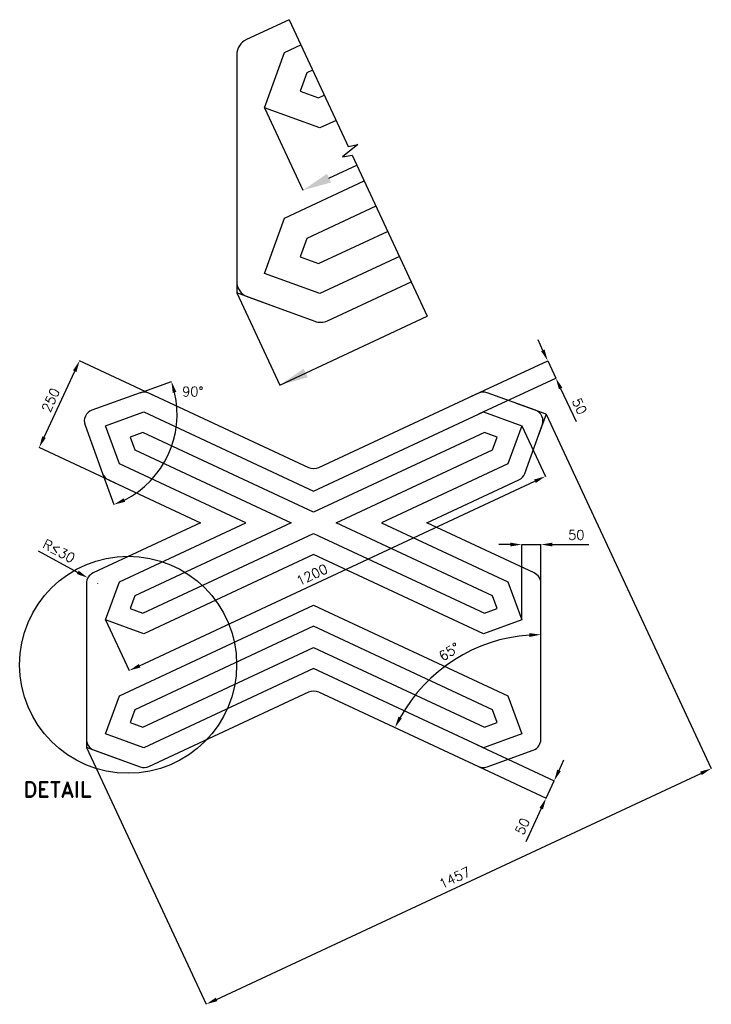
# Model space of a CAD drawing. Header units: millimetres. Extents: x -518 to 13983, y -902 to 1670.
import ezdxf

# ---------------------------------------------------------------- set-up
doc = ezdxf.new("R2010")
doc.units = ezdxf.units.MM
doc.header["$LTSCALE"] = 5
doc.layers.add('Kóty', color=2, linetype='Continuous')
doc.layers.add('Značka', color=7, linetype='Continuous')
doc.styles.get("Standard").update_dxf_attribs({"font": 'romand.shx', "height": 25})
doc.dimstyles.get("Standard").update_dxf_attribs({"dimtxt": 25, "dimasz": 30, "dimexe": 0.18, "dimexo": 0.0625, "dimgap": 12.5, "dimtad": 1, "dimdec": 0, "dimzin": 0, "dimdsep": 46, "dimtxsty": 'Standard', "dimcen": 0.09, "dimadec": 0, "dimazin": 0, "dimtfac": 1, "dimtdec": 0, "dimtofl": 0, "dimtmove": 0, "dimatfit": 3, "dimfxl": 1, "dimtolj": 1, "dimtzin": 0, "dimarcsym": 0})

# ---------------------------------------------------------------- blocks, each defined once
blk = doc.blocks.new('*D0')
at = {"layer": 'Defpoints', "color": 0, "transparency": 16777216}
for p in [(883.5, 733.6), (661.5, 685.3), (682.7, 640)]:
    blk.add_point(p, dxfattribs=at)
at = {"layer": 'Kóty', "color": 0, "lineweight": -2, "transparency": 16777216}
for p, q in [((849.7, 806.1), (837, 833.3)), ((661.6, 685.3), (862.5, 779)), ((682.7, 640), (883.6, 733.7)), ((896.1, 706.4), (936.5, 619.9))]:
    blk.add_line(p, q, dxfattribs=at)
at = {"layer": 'Kóty', "color": 0, "transparency": 16777216}
for points in [[(854.2, 808.2), (845.1, 804), (862.3, 778.9)], [(900.7, 708.5), (891.6, 704.3), (883.5, 733.6)]]:
    blk.add_solid(points, dxfattribs=at)
at = {"layer": 'Kóty', "color": 0, "transparency": 16777216, "insert": (945.3, 660.1), "char_height": 25, "attachment_point": 5, "rotation": 295}
blk.add_mtext('\\A1;50', dxfattribs=at)
blk = doc.blocks.new('*D1')
at = {"layer": 'Defpoints', "color": 0, "transparency": 16777216}
for p in [(-361.2, 778.9), (-161.9, 686), (-267.6, 459.4)]:
    blk.add_point(p, dxfattribs=at)
at = {"layer": 'Kóty', "color": 0, "lineweight": -2, "transparency": 16777216}
for p, q in [((-162, 686), (-361.3, 779)), ((-454.1, 579.5), (-373.8, 751.7)), ((-267.6, 459.5), (-467, 552.4))]:
    blk.add_line(p, q, dxfattribs=at)
at = {"layer": 'Kóty', "color": 0, "transparency": 16777216}
for points in [[(-378.4, 753.8), (-369.3, 749.6), (-361.2, 778.9)], [(-458.7, 581.7), (-449.6, 577.4), (-466.8, 552.3)]]:
    blk.add_solid(points, dxfattribs=at)
at = {"layer": 'Kóty', "color": 0, "transparency": 16777216, "insert": (-436.7, 676.2), "char_height": 25, "attachment_point": 5, "rotation": 65}
blk.add_mtext('\\A1;250', dxfattribs=at)
blk = doc.blocks.new('*D3')
at = {"layer": 'Defpoints', "color": 0, "transparency": 16777216}
for p in [(844.4, 298.9), (794.4, 102.2), (844.4, 102.2)]:
    blk.add_point(p, dxfattribs=at)
at = {"layer": 'Kóty', "color": 0, "lineweight": -2, "transparency": 16777216}
for p, q in [((764.4, 298.9), (734.4, 298.9)), ((794.4, 102.2), (794.4, 299.1)), ((844.4, 102.2), (844.4, 299.1)), ((874.4, 298.9), (969.8, 298.9))]:
    blk.add_line(p, q, dxfattribs=at)
at = {"layer": 'Kóty', "color": 0, "transparency": 16777216}
for points in [[(764.4, 303.9), (764.4, 293.9), (794.4, 298.9)], [(874.4, 303.9), (874.4, 293.9), (844.4, 298.9)]]:
    blk.add_solid(points, dxfattribs=at)
at = {"layer": 'Kóty', "color": 0, "transparency": 16777216, "insert": (937.1, 323.9), "char_height": 25, "attachment_point": 5}
blk.add_mtext('\\A1;50', dxfattribs=at)
blk = doc.blocks.new('*D4')
at = {"layer": 'Defpoints', "color": 0, "transparency": 16777216}
for p in [(676.2, -223.4), (655.1, -268.7), (858.1, -363.4)]:
    blk.add_point(p, dxfattribs=at)
at = {"layer": 'Kóty', "color": 0, "lineweight": -2, "transparency": 16777216}
for p, q in [((676.3, -223.4), (879.4, -318.1)), ((655.1, -268.7), (858.2, -363.5)), ((891.9, -290.9), (904.6, -263.7)), ((845.4, -390.6), (805.1, -477.1))]:
    blk.add_line(p, q, dxfattribs=at)
at = {"layer": 'Kóty', "color": 0, "transparency": 16777216}
for points in [[(887.4, -288.8), (896.4, -293), (879.2, -318.1)], [(840.9, -388.5), (849.9, -392.7), (858.1, -363.4)]]:
    blk.add_solid(points, dxfattribs=at)
at = {"layer": 'Kóty', "color": 0, "transparency": 16777216, "insert": (796.2, -436.9), "char_height": 25, "attachment_point": 5, "rotation": 65}
blk.add_mtext('\\A1;50', dxfattribs=at)
blk = doc.blocks.new('*D5')
at = {"layer": 'Defpoints', "color": 0, "transparency": 16777216}
for p in [(844.4, 197.7), (689.1, 34), (263.3, -86), (844.4, -209.7), (681.1, -280.8)]:
    blk.add_point(p, dxfattribs=at)
at = {"layer": 'Kóty', "color": 0, "lineweight": -2, "transparency": 16777216}
blk.add_arc((844.4, -357), 420.7, 94.0869, 150.9131, dxfattribs=at)
at = {"layer": 'Kóty', "color": 0, "transparency": 16777216}
for points in [[(814.2, 67.6), (814.6, 57.6), (844.4, 63.7)], [(481.2, -154.8), (472.3, -150.2), (463.1, -179.2)]]:
    blk.add_solid(points, dxfattribs=at)
at = {"layer": 'Kóty', "color": 0, "transparency": 16777216, "insert": (604.9, 18.9), "char_height": 25, "attachment_point": 5, "rotation": 32.5}
blk.add_mtext('\\A1;65°', dxfattribs=at)

msp = doc.modelspace()

# ---------------------------------------------------------------- linework, layer by layer
at = {"layer": 'Kóty'}
for p, q in [((122.1, 1439.4), (222.5, 1224.1)), ((290.5, 1255.8), (363.4, 1289.8)), ((49.5, 956), (161.8, 715.2)), ((161.8, 715.2), (547.2, 895.7)), ((-202.8, 695.4), (-121.2, 725.1)), ((858.5, 639.2), (1289.9, -286.1)), ((794.4, 609.3), (856.2, 476.8)), ((-301.1, 484.7), (-271.4, 403.1)), ((-204.3, -17.5), (828.9, 464.2)), ((-469.6, 282.8), (-365.9, 226.3)), ((-313.3, 197.7), (-313.1, 197.7)), ((-313.2, 197.6), (-313.2, 197.8)), ((-293.2, 102.1), (-231.4, -30.4)), ((-343.2, -230.8), (-30.3, -901.8)), ((-3.2, -888.9), (1262.7, -298.7))]:
    msp.add_line(p, q, dxfattribs=at)
for points in [[(862.3, 778.9), (883.5, 733.6)], [(794.4, 298.9), (844.4, 298.9)], [(858.1, -363.4), (879.2, -318.1)]]:
    msp.add_lwpolyline(points, dxfattribs=at)
msp.add_arc((-357.3, 639.2), 251.1, 296.8505, 13.1495, dxfattribs=at)
for points in [[(285.2, 1267.2), (295.8, 1244.5), (222.5, 1224.1)], [(224.5, 758.2), (235.1, 735.6), (161.8, 715.2)], [(-117.6, 694.9), (-108, 697.7), (-121.4, 725.1)], [(826.8, 468.8), (831, 459.7), (856.1, 476.9)], [(-241.9, 410.6), (-245.9, 419.8), (-271.4, 403.3)], [(-363.5, 230.7), (-368.3, 221.9), (-339.6, 212)], [(-206.4, -13), (-202.2, -22.1), (-231.5, -30.2)], [(1260.6, -294.1), (1264.8, -303.2), (1289.9, -286)], [(-5.3, -884.4), (-1.1, -893.5), (-30.4, -901.6)]]:
    msp.add_solid(points, dxfattribs=at)
at = {"layer": 'Značka', "color": 7}
for p, q in [((49.5, 1100.9), (49.5, 956)), ((182.1, 907.8), (49.5, 956)), ((858.5, 639.2), (781.1, 667.3)), ((858.5, 639.2), (836.9, 579.9)), ((-343.2, -33.3), (-343.2, -230.8)), ((-246.9, -265.8), (-343.2, -230.8))]:
    msp.add_line(p, q, dxfattribs=at)
at = {"layer": 'Značka', "color": 1}
msp.add_lwpolyline([(186.3, 1669.6), (74.7, 1617.6, 0.291473), (49.5, 1578.1), (49.5, 986.5, 0.315299), (78.2, 945.6), (253.3, 881.9, 0.198912), (286.6, 883.3), (505.4, 985.3)], format="xyb", dxfattribs=at)
at = {"layer": 'Značka', "color": 7}
for points in [[(186.3, 1669.6), (336.1, 1348.3), (340.6, 1338.8)], [(340.6, 1338.8), (365.9, 1343.7), (325.8, 1311.3), (351.1, 1316.2)], [(351.1, 1316.2), (547.2, 895.7)]]:
    msp.add_lwpolyline(points, dxfattribs=at)
at = {"layer": 'Značka', "color": 1}
for points in [[(309, 1406.4), (266.9, 1386.8), (122.1, 1439.4), (174.8, 1584.2), (217, 1603.8)], [(247.7, 1538), (232.8, 1531.1), (215.2, 1482.8), (263.4, 1465.3), (278.4, 1472.2)], [(474.7, 1051.1), (266.9, 954.2), (122.1, 1006.9), (174.8, 1151.6), (382.7, 1248.5)], [(413.4, 1182.7), (232.8, 1098.5), (215.2, 1050.3), (263.4, 1032.7), (444, 1116.9)]]:
    msp.add_lwpolyline(points, dxfattribs=at)
msp.add_lwpolyline([(-347, 611), (-301.1, 484.8, 0.198912), (-285.6, 467.8), (-45.2, 355.7), (-325.9, 224.9, 0.291473), (-343.2, 197.7), (-343.2, -209.7, 0.315299), (-323.5, -237.9), (-202.8, -281.8, 0.198912), (-179.9, -280.8), (237.9, -86, -0.221695), (263.3, -86), (681.1, -280.8, 0.198912), (704, -281.8), (824.6, -237.9, 0.315299), (844.4, -209.7), (844.4, 197.7, 0.291473), (827, 224.9), (546.4, 355.7), (786.7, 467.8, 0.198912), (802.2, 484.8), (848.2, 611, 0.414214), (830.3, 649.5), (704, 695.4, 0.198912), (681.1, 694.4), (263.3, 499.6, -0.221695), (237.9, 499.6), (-179.9, 694.4, 0.198912), (-202.8, 695.4), (-329.1, 649.5, 0.414214)], format="xyb", close=True, dxfattribs=at)
for points in [[(694.7, 65.9), (250.6, 273), (-193.5, 65.9), (-293.2, 102.2), (-256.9, 201.8), (73.1, 355.7), (-256.9, 509.6), (-293.2, 609.3), (-193.5, 645.6), (250.6, 438.5), (694.7, 645.6), (794.4, 609.3), (758.1, 509.6), (428, 355.7), (758.1, 201.8), (794.4, 102.2)], [(697.1, 120), (730.3, 132.1), (718.2, 165.3), (309.7, 355.7), (718.2, 546.2), (730.3, 579.4), (697.1, 591.5), (250.6, 383.3), (-195.9, 591.5), (-229.1, 579.4), (-217, 546.2), (191.4, 355.7), (-217, 165.3), (-229.1, 132.1), (-195.9, 120), (250.6, 328.2)], [(250.6, 140.6), (758.1, -96.1), (794.4, -195.7), (694.7, -232), (250.6, -24.9), (-193.5, -232), (-293.2, -195.7), (-256.9, -96.1)], [(730.3, -165.9), (718.2, -132.6), (250.6, 85.4), (-217, -132.6), (-229.1, -165.9), (-195.9, -178), (250.6, 30.2), (697.1, -178)]]:
    msp.add_lwpolyline(points, close=True, dxfattribs=at)
at = {"layer": 'Značka', "color": 7}
msp.add_circle((-234.3, -14.9), 283.5, dxfattribs=at)

# ---------------------------------------------------------------- texts
at = {"layer": 'Kóty', "char_height": 25, "attachment_point": 5}
for s, insert, rotation in [('\\A1;90°', (-65.3, 698.3), 359.9903), ('\\A1;R{\\A0;≤}30', (-415.3, 281.8), 331.4535), ('\\A1;1200', (246.1, 219.9), 25), ('\\A1;1457', (619.2, -571.1), 25)]:
    msp.add_mtext(s, dxfattribs=dict(at, insert=insert, rotation=rotation))
at = {"layer": 'Značka', "color": 7, "insert": (-419.4, -340.4), "char_height": 40, "attachment_point": 5}
msp.add_mtext('\\A1;DETAIL', dxfattribs=at)

# ---------------------------------------------------------------- dimensions: what is measured, and where the dimension line sits
at = {"layer": 'Kóty'}
for p1, p2, distance, picture, middle in [((661.5, 685.3), (682.7, 640), 221.6, '*D0', (945.3, 660.1)), ((-267.6, 459.4), (-161.9, 686), 219.8, '*D1', (-436.7, 676.2)), ((676.2, -223.4), (655.1, -268.7), 224, '*D4', (796.2, -436.9))]:
    dim = msp.add_aligned_dim(p1=p1, p2=p2, distance=distance, dimstyle='Standard', dxfattribs=at)
    dim.commit()
    dim.dimension.update_dxf_attribs({"geometry": picture, "text_midpoint": middle})
dim = msp.add_linear_dim(base=(844.4, 298.9), p1=(794.4, 102.2), p2=(844.4, 102.2), dimstyle='Standard', dxfattribs=at)
dim.commit()
dim.dimension.update_dxf_attribs({"geometry": '*D3', "text_midpoint": (937.1, 323.9)})
dim = msp.add_angular_dim_2l(base=(689.1, 34), line1=((844.4, -209.7), (844.4, 197.7)), line2=((263.3, -86), (681.1, -280.8)), dimstyle='Standard', dxfattribs=at)
dim.commit()
dim.dimension.update_dxf_attribs({"geometry": '*D5', "text_midpoint": (604.9, 18.9)})

doc.saveas('drawing.dxf')
